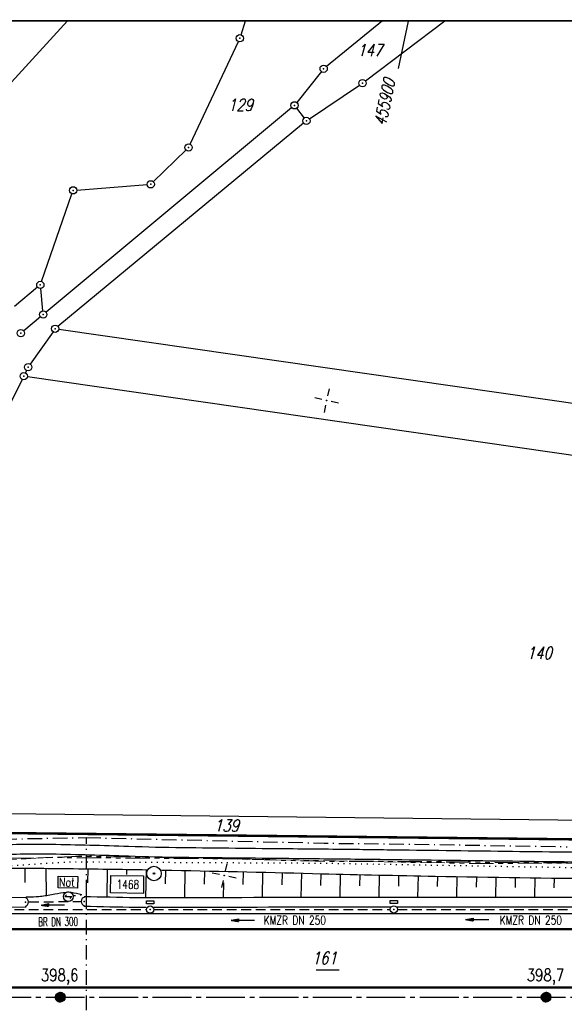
# Model space of a CAD drawing. Extents: x -134 to 1642, y -665 to 1050.
# Tile 11 of 88: x 117 to 229, y 213 to 415. Entities that reach past the tile are written whole.
import ezdxf
from ezdxf.enums import TextEntityAlignment as Align

# ---------------------------------------------------------------- set-up
doc = ezdxf.new("R2010")
doc.units = 0
doc.header["$LTSCALE"] = 2
doc.header["$MEASUREMENT"] = 0
for name, pattern in [('ACHSE', [5.5, 4, -0.5, 0.5, -0.5]), ('AUSGEZOGEN', [0]), ('BAB-FM2', [2.6, 1.5, -0.5, 0.1, -0.5]), ('GESTRICH-X2', [1.5, 1, -0.5]), ('PHANTOMX2', [5, 2.5, -0.5, 0.5, -0.5, 0.5, -0.5]), ('PUNKTX2_STR', [0.6, 0.1, -0.5])]:
    doc.linetypes.add(name, pattern=pattern)
doc.layers.get('0').update_dxf_attribs({"color": 8, "linetype": 'AUSGEZOGEN'})
for name, color, linetype in [('ACHSETOP', 250, 'ACHSE'), ('BAB_FM', 8, 'BAB-FM2'), ('BOESCHG', 8, 'AUSGEZOGEN'), ('DURCHL', 200, 'GESTRICH-X2'), ('FBRTOP', 8, 'AUSGEZOGEN'), ('FLSTNR', 8, 'AUSGEZOGEN'), ('FLSTNR-BAB', 7, 'AUSGEZOGEN'), ('GRENZL', 8, 'AUSGEZOGEN'), ('GRENZL-BAB', 7, 'AUSGEZOGEN'), ('GRENZP', 8, 'AUSGEZOGEN'), ('HEKT_B', 250, 'CONTINUOUS'), ('KANAL', 200, 'GESTRICH-X2'), ('Lichtwellenleiter COLT', 8, 'PHANTOMX2'), ('Lichtwellenleiter GLH', 8, 'PHANTOMX2'), ('MULDE', 8, 'AUSGEZOGEN'), ('NETZ', 250, 'AUSGEZOGEN'), ('NS', 8, 'AUSGEZOGEN'), ('NUTZUNG', 8, 'PUNKTX2_STR'), ('PFEIL', 200, 'CONTINUOUS'), ('PP', 8, 'AUSGEZOGEN'), ('RAHMEN', 250, 'AUSGEZOGEN'), ('Rinne', 200, 'CONTINUOUS'), ('SCHSYMBOL', 200, 'AUSGEZOGEN'), ('TEXTO', 200, 'CONTINUOUS')]:
    doc.layers.add(name, color=color, linetype=linetype)
doc.styles.add('ROMANS', font='romans.shx', dxfattribs={"width": 0.8})

# ---------------------------------------------------------------- blocks, each defined once
blk = doc.blocks.new('IKR')
at = {"color": 0}
for p, q in [((0, 1), (0, 2.5)), ((-2.5, 0), (-1, 0)), ((1, 0), (2.5, 0)), ((0, -2.5), (0, -1))]:
    blk.add_line(p, q, dxfattribs=at)
blk.add_circle((0, 0), 0.05, dxfattribs=at)
blk.add_point((0, 0), dxfattribs=at)
blk = doc.blocks.new('NOTRUFS')
for p, q in [((-0.7, 0), (-0.36, 0.35)), ((-0.7, 0), (0.7, 0)), ((0.36, -0.35), (0.7, 0))]:
    blk.add_line(p, q)
blk.add_lwpolyline([(-2.14, 4.19), (1.88, 4.19), (1.88, 1.75), (-2.14, 1.75)], close=True)
blk.add_circle((0, 0), 1)
at = {"style": 'ROMANS', "width": 0.8}
blk.add_text('Not', height=1.8, dxfattribs=at).set_placement((-1.98, 2.07))
blk = doc.blocks.new('*X17')
at = {"color": 0}
for p, q in [((212.23, 257.39), (213.24, 258.4)), ((212.24, 257.33), (213.31, 258.4)), ((212.24, 257.47), (213.17, 258.4)), ((212.24, 257.26), (213.37, 258.39)), ((212.24, 257.55), (213.09, 258.39)), ((212.25, 257.2), (213.43, 258.38)), ((212.26, 257.63), (213, 258.37)), ((212.27, 257.14), (213.49, 258.37)), ((212.28, 257.09), (213.55, 258.35)), ((212.29, 257.73), (212.9, 258.35)), ((212.3, 257.04), (213.6, 258.33)), ((212.32, 256.99), (213.65, 258.31)), ((212.34, 257.86), (212.78, 258.29)), ((212.35, 256.94), (213.69, 258.29)), ((212.37, 256.9), (213.74, 258.26)), ((212.4, 256.85), (213.78, 258.24)), ((212.43, 256.81), (213.83, 258.21)), ((212.46, 256.77), (213.86, 258.18)), ((212.49, 256.73), (213.9, 258.14)), ((212.53, 256.7), (213.94, 258.11)), ((212.56, 256.66), (213.97, 258.07)), ((212.6, 256.63), (214.01, 258.03)), ((212.64, 256.6), (214.04, 257.99)), ((212.68, 256.57), (214.07, 257.95)), ((212.73, 256.54), (214.09, 257.91)), ((212.77, 256.52), (214.12, 257.86)), ((212.82, 256.49), (214.14, 257.82)), ((212.87, 256.47), (214.16, 257.77)), ((212.92, 256.45), (214.18, 257.72)), ((212.97, 256.44), (214.2, 257.66)), ((213.03, 256.42), (214.21, 257.6)), ((213.09, 256.41), (214.22, 257.54)), ((213.16, 256.41), (214.23, 257.48)), ((213.22, 256.4), (214.23, 257.41)), ((213.3, 256.41), (214.23, 257.34)), ((213.38, 256.41), (214.22, 257.26)), ((213.46, 256.43), (214.2, 257.17)), ((213.56, 256.46), (214.18, 257.07)), ((213.69, 256.51), (214.12, 256.95))]:
    blk.add_line(p, q, dxfattribs=at)
blk = doc.blocks.new('SRMAST2')
at = {"color": 0}
blk.add_circle((0, 0), 0.999, dxfattribs=at)
blk.add_point((0, 0), dxfattribs=at)
blk.add_blockref('*X17', (-213.23, -257.4))
blk = doc.blocks.new('PKT')
at = {"color": 0}
blk.add_circle((0, 0), 0.15, dxfattribs=at)
blk.add_point((0, 0), dxfattribs=at)
blk = doc.blocks.new('PP')
at = {"color": 0}
blk.add_circle((0, -0.01), 1.49, dxfattribs=at)
blk.add_point((0, 0), dxfattribs=at)
blk = doc.blocks.new('GST')
at = {"color": 0}
blk.add_circle((0, 0), 0.75, dxfattribs=at)
blk.add_point((0, 0), dxfattribs=at)
blk = doc.blocks.new('40')
at = {"color": 0}
blk.add_arc((0.02, 0.31), 0.91, 192.5363, 347.4637, dxfattribs=at)
blk.add_point((0, 0), dxfattribs=at)
blk = doc.blocks.new('13')
blk.add_lwpolyline([(0.76, 1.22), (-0.75, 1.22), (-0.75, 1.8), (0.76, 1.8)], close=True)
at = {"rotation": 180}
blk.add_blockref('GST', (0, 0), dxfattribs=at)
blk = doc.blocks.new('PFEIL2')
at = {"color": 0}
for p, q in [((0.88, 0), (-2.4, -0.01)), ((0.88, -0.27), (0.88, 0.28)), ((0.88, 0.28), (2.43, 0.01)), ((0.91, 0.27), (0.88, 0.26)), ((0.97, 0.26), (0.88, 0.25)), ((1.02, 0.25), (0.88, 0.23)), ((1.07, 0.24), (0.88, 0.21)), ((1.13, 0.23), (0.88, 0.19)), ((1.18, 0.22), (0.88, 0.17)), ((1.24, 0.21), (0.88, 0.15)), ((1.29, 0.21), (0.88, 0.14)), ((1.34, 0.2), (0.88, 0.12)), ((1.4, 0.19), (0.88, 0.1)), ((1.45, 0.18), (0.88, 0.08)), ((1.51, 0.17), (0.88, 0.06)), ((1.56, 0.16), (0.88, 0.04)), ((1.61, 0.15), (0.88, 0.02)), ((1.67, 0.14), (0.88, 0.01)), ((1.72, 0.13), (0.88, -0.01)), ((1.78, 0.12), (0.88, -0.03)), ((1.83, 0.11), (0.88, -0.05)), ((1.88, 0.1), (0.88, -0.07)), ((1.94, 0.09), (0.88, -0.09)), ((2.05, 0.08), (0.88, -0.12)), ((1.99, 0.08), (0.88, -0.11)), ((2.1, 0.07), (0.88, -0.14)), ((2.15, 0.06), (0.88, -0.16)), ((2.21, 0.05), (0.88, -0.18)), ((2.26, 0.04), (0.88, -0.2)), ((2.32, 0.03), (0.88, -0.22)), ((2.37, 0.02), (0.88, -0.23)), ((2.42, 0.01), (0.88, -0.25)), ((2.43, 0.01), (0.88, -0.27))]:
    blk.add_line(p, q, dxfattribs=at)

msp = doc.modelspace()

# ---------------------------------------------------------------- hatches: boundary and pattern name
at = {"layer": 'Rinne'}
h = msp.add_hatch(dxfattribs=at)
h.set_pattern_fill('ANSI31', color=256, scale=20, style=0)
edge = h.paths.add_edge_path()
edge.add_arc((275.37, -21751.93), 21947.71, 89.378358, 89.455583, ccw=False)
edge.add_arc((441.16, -6471.33), 6666.2, 89.238235, 89.378358, ccw=False)
edge.add_arc((-14330.57, -1117453.65), 1117746.73, 89.23636226, 89.23823456, ccw=False)
edge.add_arc((523.43, -3023.77), 3217.85, 89.20146, 89.23636, ccw=False)
edge.add_arc((555.12, -750.21), 944.08, 86.94729, 89.20146, ccw=False)
edge.add_arc((625.86, 576.33), 384.35, 266.9473, 270.4805)
edge.add_arc((580.86, 5941.8), 5750, 270.480512, 270.662384)
edge.add_arc((762.64, -9781.39), 9974.23, 90.524294, 90.662384, ccw=False)
edge.add_arc((2442.17, -193318.23), 193518.75, 90.5143653, 90.5242944, ccw=False)
edge.add_arc((253.38, 50487.94), 50297.24, 270.514366, 270.533841)
edge.add_arc((717.25, 703), 510.13, 270.5338, 270.6271)
edge.add_arc((-30540.74, 2856402.63), 2856380.83, 270.62712452, 270.62837112)
edge.add_arc((769.64, 1592.38), 1398.89, 270.62837, 270.99311)
edge.add_arc((599.07, 11432.09), 11240.07, 270.993107, 271.121779)
edge.add_arc((275.39, -21749.98), 21944.96, 89.378358, 89.455589, ccw=False)
edge.add_arc((441.15, -6472.29), 6666.37, 89.238234, 89.378358, ccw=False)
edge.add_arc((-14329.56, -1117377.59), 1117669.86, 89.23636219, 89.23823424, ccw=False)
edge.add_arc((523.4, -3025.41), 3218.7, 89.20148, 89.23636, ccw=False)
edge.add_arc((555.1, -751.15), 944.21, 86.94729, 89.20148, ccw=False)
edge.add_arc((625.85, 575.59), 384.41, 266.9473, 270.4805)
edge.add_arc((580.85, 5941.87), 5750.87, 270.480491, 270.662393)
edge.add_arc((762.68, -9785.5), 9977.54, 90.524293, 90.662393, ccw=False)
edge.add_arc((2442.71, -193377.72), 193577.45, 90.5143667, 90.5242933, ccw=False)
edge.add_arc((253.39, 50486.67), 50296.77, 270.514367, 270.533841)
edge.add_arc((717.26, 702.22), 510.15, 270.5338, 270.6271)
edge.add_arc((-30543.48, 2856652.63), 2856631.65, 270.62712453, 270.6283711)
edge.add_arc((769.65, 1591.7), 1399.01, 270.62837, 270.99311)
edge.add_arc((599.07, 11431.93), 11240.71, 270.993107, 271.121781)

# ---------------------------------------------------------------- linework, layer by layer
at = {"layer": 'ACHSETOP'}
msp.add_lwpolyline([(25, 214.13), (100.34, 214.13), (250.34, 214.13), (450.34, 214.13), (625.34, 214.13), (825.34, 214.13), (900.34, 214.13), (950, 214.13)], dxfattribs=at)
at = {"layer": 'BAB_FM', "flags": 128}
for points in [[(25, 245.99), (29.66, 245.93), (79.68, 246.09), (130.68, 246.96), (130.67, 235.26), (127.99, 234.96)], [(130.68, 246.96), (179.68, 245.82), (202.01, 245.54), (229.68, 245.09)]]:
    msp.add_lwpolyline(points, dxfattribs=at)
at = {"layer": 'BAB_FM'}
msp.add_lwpolyline([(130.67, 235.26), (130.64, 194.29), (147.64, 194)], dxfattribs=at)
at = {"layer": 'BOESCHG'}
for p, q in [((118.07, 240.68), (118.06, 237.76)), ((122.35, 240.65), (122.43, 234.99)), ((131.03, 237.69), (131.06, 240.55)), ((134.98, 234.76), (135.06, 240.49)), ((139.05, 239.35), (139.06, 240.42)), ((142.96, 234.63), (143.06, 240.35)), ((147.01, 237.46), (147.06, 240.28)), ((150.95, 234.65), (151.06, 240.19)), ((155, 237.38), (155.06, 240.11)), ((163, 237.3), (163.06, 239.93)), ((166.94, 234.68), (167.06, 239.84)), ((171, 237.22), (171.06, 239.74)), ((174.93, 234.7), (175.06, 239.65)), ((178.99, 237.13), (179.05, 239.55)), ((182.94, 234.72), (183.05, 239.45)), ((187, 237.04), (187.05, 239.36)), ((190.95, 234.73), (191.05, 239.27)), ((195, 236.95), (195.05, 239.18)), ((198.96, 234.72), (199.05, 239.1)), ((158.94, 234.66), (159.01, 237.63)), ((203.01, 236.87), (203.05, 239.02)), ((206.97, 234.72), (207.05, 238.95)), ((211.01, 236.79), (211.05, 238.87)), ((214.98, 234.71), (215.05, 238.81)), ((219.02, 236.72), (219.05, 238.75)), ((222.99, 234.7), (223.05, 238.69)), ((227.02, 236.66), (227.05, 238.63))]:
    msp.add_line(p, q, dxfattribs=at)
for points in [[(266.12, 174.5, 0.000036), (221.38, 173.78, 0.000236), (214.62, 173.67, 0.000691), (206.87, 173.53, 0.000082), (141.95, 172.23, 0.00154), (97.93, 171.21, 0.005249), (85.02, 170.74, 0.016892), (76.05, 170.01, 0.010757), (62.04, 168.09, 0.002093), (59.21, 167.63, 0.000558), (48.58, 165.83, 0.006737), (46.14, 165.38, 0.002792), (40.28, 164.19)], [(85.21, 236.03, -0.012455), (89.95, 237.68, -0.025315), (92.35, 238.32, -0.007656), (102.13, 240.25, -0.032107), (104.49, 240.52, -0.014189), (113.39, 240.72, -0.001413), (127.07, 240.59, -0.001137)], [(127.07, 240.59, -0.001665), (143.18, 240.35, -0.001137)], [(146.26, 240.29, -0.000215), (148.33, 240.25, -0.001137), (179.19, 239.54, 0.001506), (202.49, 239.03, 0.004186), (272.11, 238.28, 0.005904), (321.48, 238.75, 0.007465), (338.85, 239.38, -0.009944), (351.89, 239.78, -0.005018), (369.84, 239.81, -0.004643), (389.23, 239.46, -0.001913), (400.63, 239.1, -0.000671), (433.11, 237.92, -0.003076), (443.65, 237.46, -0.001703), (462.68, 236.44, -0.043098), (465.14, 236.09, -0.006966), (469.94, 234.9)]]:
    msp.add_lwpolyline(points, format="xyb", dxfattribs=at)
at = {"layer": 'BOESCHG', "flags": 128}
msp.add_lwpolyline([(129.78, 235.17, 0.031472), (127.6, 235.66, 0.068572), (126.56, 235.69, 0.023435), (124.2, 235.31, -0.020785), (121.54, 234.86, -0.019632), (120.35, 234.76, -0.011452), (118.29, 234.72)], format="xyb", dxfattribs=at)
at = {"layer": 'DURCHL'}
msp.add_line((118.95, 233.72), (129.49, 233.84), dxfattribs=at)
at = {"layer": 'FBRTOP'}
msp.add_lwpolyline([(36.7, 231.38), (100.34, 231.38), (250.34, 231.38), (450.34, 231.38), (493.77, 231.38)], dxfattribs=at)
at = {"layer": 'FBRTOP', "const_width": 0.5}
msp.add_lwpolyline([(25, 228.13), (100.34, 228.13), (250.34, 228.13), (450.34, 228.13), (625.34, 228.13), (825.34, 228.13), (900.34, 228.13)], dxfattribs=at)
msp.add_lwpolyline([(25, 216.13, -0.000001), (50.34, 216.13, 0.000001), (100.34, 216.13, 0.000002), (175.34, 216.13, -0.000002), (250.34, 216.13, -0.000001), (350.34, 216.13, 0.000001), (450.34, 216.13), (625.34, 216.13), (825.34, 216.13, 0.000002), (841.41, 216.13, 0), (900.34, 216.13)], format="xyb", dxfattribs=at)
at = {"layer": 'FLSTNR-BAB'}
msp.add_line((178, 219.77), (182.71, 219.77), dxfattribs=at)
at = {"layer": 'GRENZL'}
for p, q in [((126.8, 415), (95.12, 380.33)), ((162.54, 412.14), (163.45, 415)), ((191.63, 415), (180.13, 405.65)), ((188.16, 402.64), (204.46, 415)), ((152.08, 389.65), (161.99, 410.75)), ((179.08, 404.59), (174, 398.22)), ((176.62, 394.84), (186.94, 401.77)), ((172.96, 397.15), (122.42, 355.06)), ((173.99, 397.04), (175.54, 395.02)), ((175.42, 393.94), (124.87, 352.15)), ((144.49, 381.9), (151.23, 388.45)), ((128.73, 380.2), (143.2, 381.32)), ((121.48, 361.39), (127.74, 379.44)), ((120.65, 360.2), (115.89, 356.24)), ((121.77, 355.33), (121.31, 359.93)), ((121.26, 354.1), (117.81, 351.23)), ((123.86, 351.06), (119.17, 344.38)), ((125.03, 351.56), (425.07, 308.44)), ((118.41, 343.09), (118.16, 342.59)), ((117.49, 341.25), (73.74, 253.37)), ((118.56, 341.81), (415.26, 299.16)), ((114.37, 251.93), (247.79, 250.42))]:
    msp.add_line(p, q, dxfattribs=at)
at = {"layer": 'GRENZL-BAB', "const_width": 0.5, "flags": 128}
msp.add_lwpolyline([(247.84, 246.42), (114.27, 247.9)], dxfattribs=at)
at = {"layer": 'KANAL'}
for p, q in [((118.95, 233.72), (129.49, 233.84)), ((94.89, 232.13), (143.1, 232.16)), ((144.6, 232.16), (193.23, 232.19)), ((194.73, 232.19), (243.52, 232.2))]:
    msp.add_line(p, q, dxfattribs=at)
at = {"layer": 'Lichtwellenleiter COLT', "lineweight": 0, "flags": 128}
for points in [[(122.28, 242.86), (72.51, 239.39), (33.76, 240.73), (25, 241.36)], [(163.74, 242.53), (160.1, 242.6), (122.28, 242.86)], [(864.45, 239.99), (769.9, 240.08), (679.1, 240.03), (628.07, 240.13), (607.3, 240.85), (579.52, 240.9), (489.43, 239.73), (331.65, 240.5), (299.53, 240.57), (240.57, 241.77), (210.05, 241.63), (163.74, 242.53)]]:
    msp.add_lwpolyline(points, dxfattribs=at)
at = {"layer": 'Lichtwellenleiter GLH', "flags": 128}
msp.add_lwpolyline([(25, 241.33), (33.74, 240.74), (64.1, 239.2), (83.83, 240.4), (106.97, 242.63), (122.28, 242.85), (129.07, 243.16), (159.89, 242.66), (177.77, 242.15), (201.66, 242.04), (230.43, 241.75), (248.6, 241.17), (274.01, 240.86), (299.53, 240.47), (316.62, 240.29), (340.33, 240.69), (366.05, 242.13), (394.49, 242.04), (406.31, 241.87), (426.06, 241.17), (448.66, 240.48), (476.32, 239.51), (489.4, 239.76), (508.37, 239.6), (532.86, 239.53), (554.93, 240.45), (579.54, 240.9), (591.26, 240.78), (610.43, 240.69), (632.56, 240.1), (656.83, 239.83), (679.07, 240), (701.99, 240.01), (725.48, 239.79), (749.97, 240.01), (769.85, 240.09), (803.29, 239.97), (827.28, 240.02), (848.81, 240.13), (864.85, 240)], dxfattribs=at)
at = {"layer": 'MULDE'}
for points in [[(78.56, 235.06, 0.006423), (81.99, 236.79, 0.011211), (84.15, 237.97, 0.012707), (88.87, 240.87, -0.026743), (91.15, 242.18, -0.055959), (93.57, 243.08, -0.025149), (99.21, 244.18, -0.021177), (110.75, 245.36, -0.019334), (123.45, 245.61, -0.004172), (139.4, 245.19, 0.006011), (150.48, 244.93, 0.000286), (172.39, 244.7, -0.000433), (186.9, 244.55, -0.000269), (192.61, 244.48, 0.000032), (241.23, 243.87, 0.002265), (268.48, 243.65, 0.001311), (315.57, 243.61)], [(82.81, 234.96, 0.00022), (82.93, 235.02, 0.011326), (85.12, 236.23, 0.012568), (89.74, 239.06, -0.027145), (91.92, 240.31, -0.055533), (94.18, 241.15, -0.024584), (99.51, 242.2, -0.021742), (110.76, 243.35, -0.01932), (123.48, 243.61, -0.004196), (139.37, 243.19, 0.00602), (150.44, 242.93, 0.000287), (172.35, 242.7, -0.000433), (186.87, 242.55, -0.000269), (192.58, 242.48, 0.000032), (241.22, 241.87, 0.002265), (268.46, 241.65, 0.001311), (315.56, 241.61)], [(130.21, 232.85, 0.000965), (140.88, 232.65, 0.004393), (142.97, 232.63, 0.000245)], [(144.63, 232.64, 0.000235), (182.34, 232.72, -0.000882), (193.23, 232.73, 0), (193.25, 232.73, 0.000279)], [(194.78, 232.73, -0.000123), (228.72, 232.69, 0.000248), (243.17, 232.68, 0.000076)]]:
    msp.add_lwpolyline(points, format="xyb", dxfattribs=at)
at = {"layer": 'MULDE', "flags": 128}
msp.add_lwpolyline([(130.26, 234.85, 0.000965), (140.91, 234.65, 0.004671), (143.1, 234.63, 0.000245), (182.33, 234.72, -0.000882), (193.23, 234.73, -0.000128), (228.73, 234.69, 0.000279), (245.01, 234.68, 0.000076), (295.78, 234.67, 0.000081), (343.11, 234.68, 0.000071), (384.44, 234.7, 0.000284), (394.81, 234.72, 0.000161), (399.49, 234.73, 0.00001), (473.56, 234.91, 0.000047), (488.84, 234.95, 0.000047), (503.92, 234.99, 0.010063), (516.55, 235.28, -0.009257), (530.35, 235.62, -0.002806), (531.74, 235.62, -0.00017), (554.58, 235.49, -0.003481), (558.63, 235.44, -0.001359), (568.96, 235.21, -0.001359)], format="xyb", dxfattribs=at)
at = {"layer": 'MULDE'}
for points in [[(82.81, 234.96), (94.05, 234.64), (118.29, 234.72)], [(94.99, 232.64), (118.3, 232.72)]]:
    msp.add_lwpolyline(points, dxfattribs=at)
at = {"layer": 'NETZ'}
msp.add_line((196.97, 414.98), (194.86, 405.2), dxfattribs=at)
at = {"layer": 'NUTZUNG', "flags": 128}
msp.add_lwpolyline([(104.49, 240.52), (127.17, 241.99), (179.64, 241.71), (252.17, 240.43), (321.37, 240.16), (351.89, 239.78)], dxfattribs=at)
at = {"layer": 'PP', "flags": 128}
msp.add_lwpolyline([(135.69, 235.57), (135.74, 239.17), (142.49, 239.08), (142.44, 235.48)], close=True, dxfattribs=at)
at = {"layer": 'RAHMEN', "const_width": 0.35}
msp.add_lwpolyline([(25, 5), (1130, 5), (1130, 415), (25, 415), (25, 5)], dxfattribs=at)

# ---------------------------------------------------------------- block references
at = {"layer": 'GRENZP'}
for p in [(162.31, 411.43), (179.55, 405.17), (187.56, 402.19), (173.54, 397.63), (176, 394.42), (151.76, 388.97), (127.98, 380.14), (143.95, 381.38), (121.23, 360.68), (121.84, 354.58), (117.23, 350.75), (124.29, 351.67), (118.74, 343.76), (117.82, 341.92)]:
    msp.add_blockref('GST', p, dxfattribs=at)
at = {"layer": 'HEKT_B', "rotation": 77.841165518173}
for p in [(125.34, 214.13), (225.34, 214.13)]:
    msp.add_blockref('SRMAST2', p, dxfattribs=at)
at = {"layer": 'NETZ', "rotation": 167.8411}
for p in [(180.15, 336.89), (159.08, 239.14)]:
    msp.add_blockref('IKR', p, dxfattribs=at)
at = {"layer": 'NS', "rotation": 359.2883782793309}
msp.add_blockref('NOTRUFS', (127, 234.82), dxfattribs=at)
at = {"layer": 'PFEIL'}
for p, rotation in [((123.81, 233.12), 180.7412655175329), ((162.93, 229.97), 180.0486655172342), ((211.18, 230.13), 180.0130655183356)]:
    msp.add_blockref('PFEIL2', p, dxfattribs=dict(at, rotation=rotation))
at = {"layer": 'PP', "rotation": 77.841165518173}
for name in ['PP', 'PKT']:
    msp.add_blockref(name, (144.62, 239.58), dxfattribs=at)
at = {"layer": 'SCHSYMBOL'}
for name, p, rotation in [('40', (118.2, 233.7), 89.99996551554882), ('40', (130.24, 233.85), 269.9999655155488), ('13', (143.85, 232.15), 359.9999655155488), ('13', (193.98, 232.19), 359.9999655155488)]:
    msp.add_blockref(name, p, dxfattribs=dict(at, rotation=rotation))

# ---------------------------------------------------------------- texts
at = {"layer": 'FLSTNR', "style": 'ROMANS', "oblique": 15, "width": 0.8}
for s, p in [('147', (186.47, 407.74)), ('129', (159.82, 396.47)), ('140', (221.35, 283.69)), ('139', (156.95, 248.19))]:
    msp.add_text(s, height=2.5, dxfattribs=at).set_placement(p)
at = {"layer": 'FLSTNR-BAB', "style": 'ROMANS', "oblique": 15, "width": 0.8}
msp.add_text('161', height=2.5, dxfattribs=at).set_placement((177.11, 220.94))
at = {"layer": 'HEKT_B', "style": 'ROMANS', "width": 0.8}
for s, p in [('398,6', (121.35, 217.44)), ('398,7', (221.35, 217.44))]:
    msp.add_text(s, height=2.5, rotation=360, dxfattribs=at).set_placement(p)
at = {"layer": 'NETZ', "style": 'ROMANS', "oblique": 16.6, "width": 0.75}
msp.add_text('455900', height=2.5, rotation=77.8411, dxfattribs=at).set_placement((192.28, 393.23))
at = {"layer": 'PP', "style": 'ROMANS', "width": 0.75}
msp.add_text('1468', height=1.8, rotation=359.1846, dxfattribs=at).set_placement((141.56, 236.39), align=Align.RIGHT)
at = {"layer": 'TEXTO', "style": 'ROMANS'}
for s, rotation, width, p in [('BR DN 300', 0.7413, 0.6, (124.9, 228.76)), ('KMZR DN 250', 0.0487, 0.75, (173.61, 229.06)), ('KMZR DN 250', 0.0131, 0.75, (222.19, 229.09))]:
    msp.add_text(s, height=1.8, rotation=rotation, dxfattribs=dict(at, width=width)).set_placement(p, align=Align.CENTER)

doc.saveas('drawing.dxf')
